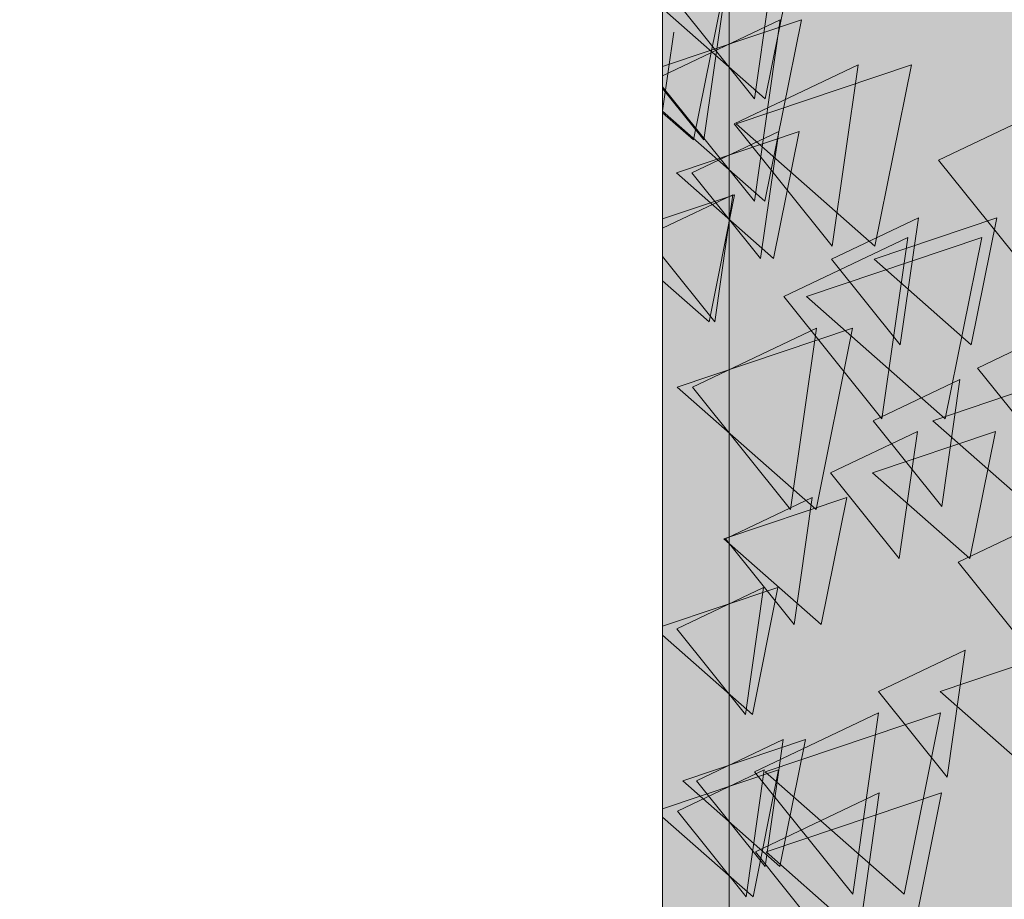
# Model space of a CAD drawing. Header units: millimetres. Extents: x -54722 to 267911, y -1116 to 19261.
# Tile 113 of 136: x 262439 to 262519, y 1530 to 1602. Entities that reach past the tile are written whole.
import ezdxf

# ---------------------------------------------------------------- set-up
doc = ezdxf.new("R2010")
doc.units = ezdxf.units.MM
for name, color, linetype, lineweight in [('A-WALL', 113, 'Continuous', 9), ('A-WALL-PATT', 111, 'Continuous', 9), ('L-PLNT', 71, 'Continuous', 9)]:
    doc.layers.add(name, color=color, linetype=linetype, lineweight=lineweight)

# ---------------------------------------------------------------- blocks, each defined once
blk = doc.blocks.new('SBA_PLNT-DTL-GenericTree_02 - ANG-045-V70-Façade Sud')
at = {"layer": 'L-PLNT'}
for p, q in [((5932.11, 1609.992), (5930.005, 1595.224)), ((5927.977, 1606.657), (5925.873, 1591.888)), ((5930.005, 1595.224), (5922.013, 1605.186)), ((5922.513, 1597.109), (5932.089, 1601.668)), ((5932.089, 1601.668), (5929.984, 1586.899)), ((5923.427, 1600.667), (5922.513, 1594.251)), ((5928.337, 1593.2), (5938.433, 1598.006)), ((5938.433, 1598.006), (5936.329, 1583.237)), ((5929.984, 1586.899), (5922.513, 1596.212)), ((5925.873, 1591.888), (5922.513, 1596.076)), ((5944.981, 1590.241), (5955.077, 1595.048)), ((5936.329, 1583.237), (5928.337, 1593.2)), ((5924.898, 1589.218), (5931.966, 1592.583)), ((5931.966, 1592.583), (5930.492, 1582.245)), ((5952.972, 1580.279), (5944.981, 1590.241)), ((5930.492, 1582.245), (5924.898, 1589.218)), ((5922.513, 1584.695), (5928.242, 1587.423)), ((5928.242, 1587.423), (5926.769, 1577.085)), ((5936.275, 1582.187), (5943.343, 1585.552)), ((5943.343, 1585.552), (5941.87, 1575.214)), ((5932.387, 1579.139), (5942.483, 1583.946)), ((5942.483, 1583.946), (5940.379, 1569.177)), ((5926.769, 1577.085), (5922.513, 1582.39)), ((5941.87, 1575.214), (5936.275, 1582.187)), ((5940.379, 1569.177), (5932.387, 1579.139)), ((5924.942, 1571.766), (5935.039, 1576.573)), ((5935.039, 1576.573), (5932.934, 1561.804)), ((5948.153, 1573.315), (5955.22, 1576.68)), ((5953.747, 1566.341), (5948.153, 1573.315)), ((5939.658, 1569.031), (5946.726, 1572.395)), ((5946.726, 1572.395), (5945.252, 1562.057)), ((5932.934, 1561.804), (5924.942, 1571.766)), ((5945.252, 1562.057), (5939.658, 1569.031)), ((5936.193, 1564.791), (5943.261, 1568.156)), ((5943.261, 1568.156), (5941.788, 1557.817)), ((5941.788, 1557.817), (5936.193, 1564.791)), ((5927.632, 1559.399), (5934.699, 1562.764)), ((5934.699, 1562.764), (5933.226, 1552.426)), ((5946.59, 1557.512), (5953.657, 1560.877)), ((5933.226, 1552.426), (5927.632, 1559.399)), ((5952.184, 1550.539), (5946.59, 1557.512)), ((5923.674, 1552.089), (5930.742, 1555.454)), ((5930.742, 1555.454), (5929.269, 1545.116)), ((5929.269, 1545.116), (5923.674, 1552.089)), ((5940.084, 1546.98), (5947.152, 1550.345)), ((5947.152, 1550.345), (5945.678, 1540.007)), ((5945.678, 1540.007), (5940.084, 1546.98)), ((5930.008, 1540.445), (5940.104, 1545.252)), ((5940.104, 1545.252), (5938, 1530.483)), ((5925.26, 1539.702), (5932.328, 1543.066)), ((5932.328, 1543.066), (5930.854, 1532.728)), ((5923.71, 1537.241), (5930.778, 1540.606)), ((5930.778, 1540.606), (5929.304, 1530.268)), ((5938, 1530.483), (5930.008, 1540.445)), ((5930.854, 1532.728), (5925.26, 1539.702)), ((5930.065, 1533.922), (5940.161, 1538.729)), ((5940.161, 1538.729), (5938.057, 1523.96)), ((5929.304, 1530.268), (5923.71, 1537.241)), ((5938.057, 1523.96), (5930.065, 1533.922))]:
    blk.add_line(p, q, dxfattribs=at)
blk = doc.blocks.new('SBA_PLNT-DTL-GenericTree_02 - ANG-135-V71-Façade Sud')
at = {"layer": 'L-PLNT'}
for p, q in [((5932.11, 1609.992), (5930.005, 1595.224)), ((5927.977, 1606.657), (5925.873, 1591.888)), ((5930.005, 1595.224), (5922.013, 1605.186)), ((5922.513, 1597.109), (5932.089, 1601.668)), ((5932.089, 1601.668), (5929.984, 1586.899)), ((5923.427, 1600.667), (5922.513, 1594.251)), ((5928.337, 1593.2), (5938.433, 1598.006)), ((5938.433, 1598.006), (5936.329, 1583.237)), ((5929.984, 1586.899), (5922.513, 1596.212)), ((5925.873, 1591.888), (5922.513, 1596.076)), ((5944.981, 1590.241), (5955.077, 1595.048)), ((5936.329, 1583.237), (5928.337, 1593.2)), ((5924.898, 1589.218), (5931.966, 1592.583)), ((5931.966, 1592.583), (5930.492, 1582.245)), ((5952.972, 1580.279), (5944.981, 1590.241)), ((5930.492, 1582.245), (5924.898, 1589.218)), ((5922.513, 1584.695), (5928.242, 1587.423)), ((5928.242, 1587.423), (5926.769, 1577.085)), ((5936.275, 1582.187), (5943.343, 1585.552)), ((5943.343, 1585.552), (5941.87, 1575.214)), ((5932.387, 1579.139), (5942.483, 1583.946)), ((5942.483, 1583.946), (5940.379, 1569.177)), ((5926.769, 1577.085), (5922.513, 1582.39)), ((5941.87, 1575.214), (5936.275, 1582.187)), ((5940.379, 1569.177), (5932.387, 1579.139)), ((5924.942, 1571.766), (5935.039, 1576.573)), ((5935.039, 1576.573), (5932.934, 1561.804)), ((5948.153, 1573.315), (5955.22, 1576.68)), ((5953.747, 1566.341), (5948.153, 1573.315)), ((5939.658, 1569.031), (5946.726, 1572.395)), ((5946.726, 1572.395), (5945.252, 1562.057)), ((5932.934, 1561.804), (5924.942, 1571.766)), ((5945.252, 1562.057), (5939.658, 1569.031)), ((5936.193, 1564.791), (5943.261, 1568.156)), ((5943.261, 1568.156), (5941.788, 1557.817)), ((5941.788, 1557.817), (5936.193, 1564.791)), ((5927.632, 1559.399), (5934.699, 1562.764)), ((5934.699, 1562.764), (5933.226, 1552.426)), ((5946.59, 1557.512), (5953.657, 1560.877)), ((5933.226, 1552.426), (5927.632, 1559.399)), ((5952.184, 1550.539), (5946.59, 1557.512)), ((5923.674, 1552.089), (5930.742, 1555.454)), ((5930.742, 1555.454), (5929.269, 1545.116)), ((5929.269, 1545.116), (5923.674, 1552.089)), ((5940.084, 1546.98), (5947.152, 1550.345)), ((5947.152, 1550.345), (5945.679, 1540.007)), ((5945.679, 1540.007), (5940.084, 1546.98)), ((5930.008, 1540.445), (5940.104, 1545.252)), ((5940.104, 1545.252), (5938, 1530.483)), ((5925.26, 1539.702), (5932.328, 1543.066)), ((5932.328, 1543.066), (5930.854, 1532.728)), ((5923.71, 1537.241), (5930.778, 1540.606)), ((5930.778, 1540.606), (5929.304, 1530.268)), ((5938, 1530.483), (5930.008, 1540.445)), ((5930.854, 1532.728), (5925.26, 1539.702)), ((5930.065, 1533.922), (5940.161, 1538.729)), ((5940.161, 1538.729), (5938.057, 1523.96)), ((5929.304, 1530.268), (5923.71, 1537.241)), ((5938.057, 1523.96), (5930.065, 1533.922))]:
    blk.add_line(p, q, dxfattribs=at)
blk = doc.blocks.new('SBA_PLNT-DTL-GenericTree_02 - ANG-090-V72-Façade Sud')
at = {"layer": 'L-PLNT'}
for p, q in [((5927.925, 1615.066), (5927.925, 1600.297)), ((5927.924, 1614.335), (5927.924, 1599.566)), ((5927.924, 1599.67), (5927.924, 1614.152)), ((5927.925, 1614.211), (5927.925, 1599.442)), ((5927.924, 1612.034), (5927.924, 1597.265)), ((5927.923, 1610.474), (5927.923, 1595.705)), ((5927.924, 1610.508), (5927.924, 1599.67)), ((5927.924, 1610.475), (5927.924, 1600.136)), ((5927.924, 1609.992), (5927.924, 1595.224)), ((5927.925, 1600.297), (5927.925, 1610.259)), ((5927.923, 1609.61), (5927.923, 1599.272)), ((5927.924, 1599.566), (5927.924, 1609.528)), ((5927.925, 1599.442), (5927.925, 1609.404)), ((5927.923, 1608.804), (5927.923, 1594.035)), ((5927.923, 1608.617), (5927.923, 1598.279)), ((5927.923, 1608.487), (5927.923, 1593.718)), ((5927.923, 1608.415), (5927.923, 1598.076)), ((5927.924, 1608.555), (5927.924, 1598.217)), ((5927.923, 1607.564), (5927.923, 1597.226)), ((5927.924, 1607.371), (5927.924, 1592.602)), ((5927.924, 1597.265), (5927.924, 1607.228)), ((5927.924, 1600.136), (5927.924, 1607.11)), ((5927.924, 1606.657), (5927.924, 1591.888)), ((5927.925, 1606.609), (5927.925, 1591.84)), ((5927.923, 1599.272), (5927.923, 1606.245)), ((5927.923, 1595.705), (5927.923, 1605.667)), ((5927.924, 1606.233), (5927.924, 1595.895)), ((5927.923, 1598.279), (5927.923, 1605.252)), ((5927.923, 1598.076), (5927.923, 1605.05)), ((5927.924, 1598.217), (5927.924, 1605.191)), ((5927.924, 1595.224), (5927.924, 1605.186)), ((5927.923, 1597.226), (5927.923, 1604.199)), ((5927.922, 1598.979), (5927.922, 1603.786)), ((5927.922, 1603.786), (5927.922, 1589.017)), ((5927.923, 1593.718), (5927.923, 1603.68)), ((5927.923, 1594.035), (5927.924, 1603.997)), ((5927.925, 1598.863), (5927.925, 1603.67)), ((5927.925, 1603.67), (5927.925, 1588.901)), ((5927.924, 1595.895), (5927.924, 1602.868)), ((5927.924, 1592.602), (5927.924, 1602.564)), ((5927.924, 1597.576), (5927.924, 1602.383)), ((5927.924, 1602.383), (5927.924, 1587.614)), ((5927.924, 1591.888), (5927.924, 1601.85)), ((5927.924, 1596.861), (5927.924, 1601.668)), ((5927.924, 1601.668), (5927.924, 1586.899)), ((5927.925, 1598.868), (5927.925, 1602.233)), ((5927.925, 1602.233), (5927.925, 1591.895)), ((5927.925, 1591.84), (5927.925, 1601.802)), ((5927.923, 1596.777), (5927.923, 1601.583)), ((5927.923, 1601.583), (5927.923, 1586.815)), ((5927.923, 1596.083), (5927.923, 1600.89)), ((5927.923, 1600.89), (5927.923, 1586.121)), ((5927.923, 1597.379), (5927.923, 1600.744)), ((5927.923, 1600.744), (5927.923, 1590.405)), ((5927.923, 1595.856), (5927.923, 1600.663)), ((5927.923, 1600.663), (5927.923, 1585.894)), ((5927.924, 1597.303), (5927.924, 1600.667)), ((5927.924, 1600.667), (5927.924, 1590.329)), ((5927.924, 1595.805), (5927.924, 1600.611)), ((5927.924, 1600.611), (5927.924, 1585.842)), ((5927.924, 1595.263), (5927.924, 1600.07)), ((5927.924, 1600.07), (5927.924, 1585.301)), ((5927.925, 1595.528), (5927.925, 1600.334)), ((5927.925, 1600.334), (5927.925, 1585.565)), ((5927.923, 1584.838), (5927.923, 1599.32)), ((5927.923, 1599.32), (5927.923, 1595.675)), ((5927.923, 1594.447), (5927.923, 1599.254)), ((5927.923, 1599.254), (5927.923, 1584.485)), ((5927.924, 1594.861), (5927.924, 1599.668)), ((5927.924, 1599.668), (5927.924, 1584.899)), ((5927.924, 1594.842), (5927.924, 1599.649)), ((5927.924, 1599.649), (5927.924, 1584.88)), ((5927.924, 1594.554), (5927.924, 1599.361)), ((5927.924, 1599.361), (5927.924, 1584.592)), ((5927.925, 1594.586), (5927.925, 1599.393)), ((5927.925, 1599.393), (5927.925, 1584.624)), ((5927.922, 1589.017), (5927.922, 1598.979)), ((5927.924, 1584.667), (5927.924, 1599.149)), ((5927.924, 1599.149), (5927.924, 1595.505)), ((5927.924, 1595.7), (5927.924, 1599.065)), ((5927.924, 1599.065), (5927.924, 1588.727)), ((5927.925, 1594.24), (5927.924, 1599.047)), ((5927.924, 1599.047), (5927.924, 1584.278)), ((5927.925, 1591.895), (5927.925, 1598.868)), ((5927.925, 1588.901), (5927.925, 1598.863)), ((5927.924, 1593.2), (5927.924, 1598.006)), ((5927.924, 1598.006), (5927.924, 1583.237)), ((5927.924, 1594.431), (5927.924, 1597.796)), ((5927.924, 1597.796), (5927.924, 1587.458)), ((5927.923, 1590.405), (5927.923, 1597.379)), ((5927.923, 1592.556), (5927.923, 1597.362)), ((5927.923, 1597.362), (5927.923, 1582.593)), ((5927.923, 1592.376), (5927.923, 1597.183)), ((5927.923, 1597.183), (5927.923, 1582.414)), ((5927.924, 1587.614), (5927.924, 1597.576)), ((5927.924, 1590.329), (5927.924, 1597.303)), ((5927.924, 1586.899), (5927.924, 1596.861)), ((5927.923, 1586.815), (5927.923, 1596.777)), ((5927.923, 1581.989), (5927.923, 1596.471)), ((5927.923, 1596.471), (5927.923, 1592.827)), ((5927.923, 1586.121), (5927.923, 1596.083)), ((5927.924, 1591.435), (5927.924, 1596.241)), ((5927.924, 1596.241), (5927.924, 1581.472)), ((5927.923, 1585.894), (5927.923, 1595.856)), ((5927.923, 1595.675), (5927.923, 1584.838)), ((5927.924, 1585.842), (5927.924, 1595.805)), ((5927.924, 1588.727), (5927.924, 1595.7)), ((5927.924, 1595.505), (5927.924, 1584.667)), ((5927.924, 1585.301), (5927.924, 1595.263)), ((5927.925, 1585.565), (5927.925, 1595.528)), ((5927.925, 1590.538), (5927.925, 1595.345)), ((5927.925, 1595.345), (5927.925, 1580.576)), ((5927.922, 1590.018), (5927.922, 1594.824)), ((5927.922, 1594.824), (5927.922, 1580.056)), ((5927.923, 1584.485), (5927.923, 1594.447)), ((5927.924, 1590.241), (5927.924, 1595.048)), ((5927.924, 1595.048), (5927.924, 1580.279)), ((5927.924, 1590.099), (5927.924, 1594.906)), ((5927.924, 1594.906), (5927.924, 1580.137)), ((5927.924, 1584.899), (5927.924, 1594.861)), ((5927.924, 1584.88), (5927.924, 1594.842)), ((5927.924, 1584.592), (5927.924, 1594.554)), ((5927.924, 1587.458), (5927.924, 1594.431)), ((5927.925, 1584.624), (5927.925, 1594.586)), ((5927.923, 1590.245), (5927.923, 1593.61)), ((5927.923, 1593.61), (5927.923, 1583.271)), ((5927.924, 1584.278), (5927.925, 1594.24)), ((5927.923, 1588.367), (5927.922, 1593.174)), ((5927.922, 1593.174), (5927.922, 1578.405)), ((5927.923, 1588.505), (5927.923, 1593.312)), ((5927.923, 1593.312), (5927.923, 1578.543)), ((5927.923, 1592.827), (5927.923, 1581.989)), ((5927.924, 1583.237), (5927.924, 1593.2)), ((5927.924, 1578.609), (5927.924, 1593.091)), ((5927.924, 1593.091), (5927.924, 1589.447)), ((5927.925, 1588.539), (5927.925, 1593.345)), ((5927.925, 1593.345), (5927.925, 1578.576)), ((5927.923, 1582.593), (5927.923, 1592.556)), ((5927.923, 1582.414), (5927.923, 1592.376)), ((5927.923, 1587.36), (5927.923, 1592.167)), ((5927.923, 1592.167), (5927.923, 1577.398)), ((5927.924, 1589.218), (5927.924, 1592.583)), ((5927.924, 1592.583), (5927.924, 1582.245)), ((5927.924, 1588.109), (5927.923, 1591.473)), ((5927.923, 1591.473), (5927.923, 1581.135)), ((5927.924, 1586.62), (5927.923, 1591.427)), ((5927.923, 1591.427), (5927.923, 1576.658)), ((5927.924, 1587.089), (5927.924, 1591.896)), ((5927.924, 1591.896), (5927.924, 1577.127)), ((5927.924, 1581.472), (5927.924, 1591.435)), ((5927.925, 1586.877), (5927.925, 1591.684)), ((5927.925, 1591.684), (5927.925, 1576.915)), ((5927.923, 1586.189), (5927.923, 1590.996)), ((5927.923, 1590.996), (5927.923, 1576.227)), ((5927.924, 1587.771), (5927.924, 1591.136)), ((5927.924, 1591.136), (5927.924, 1580.797)), ((5927.924, 1587.35), (5927.924, 1590.715)), ((5927.924, 1590.715), (5927.924, 1580.377)), ((5927.925, 1580.576), (5927.925, 1590.538)), ((5927.922, 1580.056), (5927.922, 1590.018)), ((5927.923, 1585.208), (5927.922, 1590.015)), ((5927.922, 1590.015), (5927.922, 1575.246)), ((5927.923, 1583.271), (5927.923, 1590.245)), ((5927.923, 1585.197), (5927.923, 1590.004)), ((5927.923, 1590.004), (5927.923, 1575.235)), ((5927.923, 1575.265), (5927.923, 1589.748)), ((5927.923, 1589.748), (5927.923, 1586.103)), ((5927.924, 1580.279), (5927.924, 1590.241)), ((5927.924, 1580.137), (5927.924, 1590.099)), ((5927.924, 1585.117), (5927.924, 1589.924)), ((5927.924, 1589.924), (5927.924, 1575.155)), ((5927.923, 1586.038), (5927.923, 1589.402)), ((5927.923, 1589.402), (5927.923, 1579.064)), ((5927.924, 1584.327), (5927.923, 1589.134)), ((5927.923, 1589.134), (5927.923, 1574.365)), ((5927.924, 1589.447), (5927.924, 1578.609)), ((5927.924, 1582.245), (5927.924, 1589.218)), ((5927.924, 1588.873), (5927.924, 1578.535)), ((5927.924, 1588.873), (5927.924, 1578.535)), ((5927.922, 1578.405), (5927.923, 1588.367)), ((5927.923, 1578.543), (5927.923, 1588.505)), ((5927.923, 1583.516), (5927.923, 1588.323)), ((5927.923, 1588.323), (5927.923, 1573.554)), ((5927.923, 1584.625), (5927.923, 1587.989)), ((5927.923, 1587.989), (5927.923, 1577.651)), ((5927.923, 1581.135), (5927.924, 1588.109)), ((5927.925, 1583.777), (5927.925, 1588.584)), ((5927.925, 1588.584), (5927.925, 1573.815)), ((5927.925, 1578.576), (5927.925, 1588.539)), ((5927.923, 1577.398), (5927.923, 1587.36)), ((5927.924, 1580.797), (5927.924, 1587.771)), ((5927.924, 1584.189), (5927.924, 1587.554)), ((5927.924, 1587.554), (5927.924, 1577.216)), ((5927.924, 1584.058), (5927.924, 1587.423)), ((5927.924, 1587.423), (5927.924, 1577.085)), ((5927.924, 1580.377), (5927.924, 1587.35)), ((5927.923, 1576.658), (5927.924, 1586.62)), ((5927.923, 1571.904), (5927.923, 1586.386)), ((5927.923, 1586.386), (5927.923, 1582.742)), ((5927.924, 1577.127), (5927.924, 1587.089)), ((5927.924, 1582.167), (5927.924, 1586.973)), ((5927.924, 1586.973), (5927.924, 1572.205)), ((5927.925, 1576.915), (5927.925, 1586.877)), ((5927.923, 1582.892), (5927.923, 1586.257)), ((5927.923, 1586.257), (5927.923, 1575.918)), ((5927.923, 1576.227), (5927.923, 1586.189)), ((5927.923, 1586.103), (5927.923, 1575.265)), ((5927.923, 1581.285), (5927.923, 1586.091)), ((5927.923, 1586.091), (5927.923, 1571.323)), ((5927.923, 1579.064), (5927.923, 1586.038)), ((5927.925, 1582.896), (5927.925, 1586.26)), ((5927.925, 1586.26), (5927.925, 1575.922)), ((5927.922, 1575.246), (5927.923, 1585.208)), ((5927.924, 1580.736), (5927.923, 1585.543)), ((5927.923, 1585.543), (5927.923, 1570.774)), ((5927.923, 1575.235), (5927.923, 1585.197)), ((5927.924, 1582.187), (5927.924, 1585.552)), ((5927.924, 1585.552), (5927.924, 1575.214)), ((5927.924, 1578.535), (5927.924, 1585.509)), ((5927.924, 1578.535), (5927.924, 1585.509)), ((5927.924, 1575.155), (5927.924, 1585.117)), ((5927.923, 1570.186), (5927.923, 1584.668)), ((5927.923, 1584.668), (5927.923, 1581.024)), ((5927.923, 1577.651), (5927.923, 1584.625)), ((5927.923, 1574.365), (5927.924, 1584.327)), ((5927.924, 1577.216), (5927.924, 1584.189)), ((5927.924, 1580.768), (5927.924, 1584.133)), ((5927.924, 1584.133), (5927.924, 1573.795)), ((5927.924, 1580.71), (5927.924, 1584.075)), ((5927.924, 1584.075), (5927.924, 1573.736)), ((5927.924, 1577.085), (5927.924, 1584.058)), ((5927.924, 1579.246), (5927.924, 1584.053)), ((5927.924, 1584.053), (5927.924, 1569.284)), ((5927.923, 1573.554), (5927.923, 1583.516)), ((5927.923, 1578.619), (5927.923, 1583.426)), ((5927.923, 1583.426), (5927.923, 1568.657)), ((5927.924, 1579.139), (5927.924, 1583.946)), ((5927.924, 1583.946), (5927.924, 1569.177)), ((5927.924, 1580.364), (5927.924, 1583.729)), ((5927.924, 1583.729), (5927.924, 1573.39)), ((5927.925, 1573.815), (5927.925, 1583.777)), ((5927.923, 1575.918), (5927.923, 1582.892)), ((5927.923, 1582.742), (5927.923, 1571.904)), ((5927.924, 1579.47), (5927.924, 1582.835)), ((5927.924, 1582.835), (5927.924, 1572.497)), ((5927.924, 1577.717), (5927.924, 1582.524)), ((5927.924, 1582.524), (5927.924, 1567.755)), ((5927.925, 1575.922), (5927.925, 1582.896)), ((5927.924, 1575.214), (5927.924, 1582.187)), ((5927.924, 1572.205), (5927.924, 1582.167)), ((5927.924, 1567.602), (5927.924, 1582.084)), ((5927.924, 1582.084), (5927.924, 1578.44)), ((5927.924, 1577.202), (5927.924, 1582.009)), ((5927.924, 1582.009), (5927.924, 1567.24)), ((5927.923, 1571.323), (5927.923, 1581.285)), ((5927.923, 1576.318), (5927.923, 1581.125)), ((5927.923, 1581.125), (5927.923, 1566.356)), ((5927.923, 1581.024), (5927.923, 1570.186)), ((5927.924, 1573.795), (5927.924, 1580.768)), ((5927.925, 1576.479), (5927.925, 1581.286)), ((5927.925, 1581.286), (5927.925, 1566.517)), ((5927.923, 1570.774), (5927.924, 1580.736)), ((5927.924, 1573.736), (5927.924, 1580.71)), ((5927.924, 1573.39), (5927.924, 1580.364)), ((5927.924, 1576.823), (5927.924, 1580.188)), ((5927.924, 1580.188), (5927.924, 1569.85)), ((5927.924, 1576.654), (5927.924, 1580.019)), ((5927.924, 1580.019), (5927.924, 1569.681)), ((5927.925, 1575.844), (5927.925, 1580.651)), ((5927.925, 1580.651), (5927.925, 1565.882)), ((5927.925, 1577.18), (5927.924, 1580.545)), ((5927.924, 1580.545), (5927.925, 1570.207)), ((5927.924, 1576.571), (5927.924, 1579.935)), ((5927.924, 1579.935), (5927.924, 1569.597)), ((5927.924, 1576.557), (5927.924, 1579.922)), ((5927.924, 1579.922), (5927.924, 1569.583)), ((5927.924, 1572.497), (5927.924, 1579.47)), ((5927.924, 1569.284), (5927.924, 1579.246)), ((5927.924, 1569.177), (5927.924, 1579.139)), ((5927.925, 1576.512), (5927.925, 1579.877)), ((5927.925, 1579.877), (5927.925, 1569.539)), ((5927.923, 1568.657), (5927.923, 1578.619)), ((5927.924, 1574.223), (5927.924, 1579.03)), ((5927.924, 1579.03), (5927.924, 1564.261)), ((5927.924, 1578.44), (5927.924, 1567.602)), ((5927.923, 1573.087), (5927.923, 1577.894)), ((5927.923, 1577.894), (5927.923, 1563.125)), ((5927.924, 1574.406), (5927.924, 1577.771)), ((5927.924, 1577.771), (5927.924, 1567.432)), ((5927.924, 1572.924), (5927.924, 1577.73)), ((5927.924, 1577.73), (5927.924, 1562.962)), ((5927.924, 1567.755), (5927.924, 1577.717)), ((5927.925, 1572.817), (5927.925, 1577.624)), ((5927.925, 1577.624), (5927.925, 1562.855)), ((5927.924, 1574.041), (5927.924, 1577.406)), ((5927.924, 1577.406), (5927.924, 1567.068)), ((5927.924, 1567.24), (5927.924, 1577.202)), ((5927.924, 1569.85), (5927.924, 1576.823)), ((5927.925, 1570.207), (5927.925, 1577.18)), ((5927.923, 1566.356), (5927.923, 1576.318)), ((5927.924, 1573.315), (5927.924, 1576.68)), ((5927.924, 1576.68), (5927.924, 1566.341)), ((5927.924, 1569.681), (5927.924, 1576.654)), ((5927.924, 1571.766), (5927.924, 1576.573)), ((5927.924, 1576.573), (5927.924, 1561.804)), ((5927.924, 1569.597), (5927.924, 1576.571)), ((5927.924, 1569.583), (5927.924, 1576.557)), ((5927.925, 1571.395), (5927.924, 1576.202)), ((5927.924, 1576.202), (5927.924, 1561.433)), ((5927.925, 1569.539), (5927.925, 1576.512)), ((5927.925, 1566.517), (5927.925, 1576.479)), ((5927.923, 1570.514), (5927.923, 1575.321)), ((5927.923, 1575.321), (5927.923, 1560.552)), ((5927.924, 1572.337), (5927.924, 1575.701)), ((5927.924, 1575.701), (5927.924, 1565.363)), ((5927.925, 1565.882), (5927.925, 1575.844)), ((5927.924, 1571.45), (5927.924, 1574.814)), ((5927.924, 1574.814), (5927.924, 1564.476)), ((5927.924, 1560.283), (5927.924, 1574.765)), ((5927.924, 1574.765), (5927.924, 1571.121)), ((5927.924, 1569.845), (5927.924, 1574.652)), ((5927.924, 1574.652), (5927.924, 1559.883)), ((5927.924, 1567.432), (5927.924, 1574.406)), ((5927.924, 1564.261), (5927.924, 1574.223)), ((5927.924, 1567.068), (5927.924, 1574.041)), ((5927.924, 1570.611), (5927.924, 1573.976)), ((5927.924, 1573.976), (5927.924, 1563.638)), ((5927.924, 1570.446), (5927.924, 1573.811)), ((5927.924, 1573.811), (5927.924, 1563.473)), ((5927.925, 1570.501), (5927.925, 1573.866)), ((5927.925, 1573.866), (5927.925, 1563.527)), ((5927.923, 1563.125), (5927.923, 1573.087)), ((5927.924, 1566.341), (5927.924, 1573.315)), ((5927.924, 1568.216), (5927.924, 1573.023)), ((5927.924, 1573.023), (5927.924, 1558.254)), ((5927.924, 1562.962), (5927.924, 1572.924)), ((5927.925, 1562.855), (5927.925, 1572.817)), ((5927.924, 1569.344), (5927.924, 1572.709)), ((5927.924, 1572.709), (5927.924, 1562.37)), ((5927.924, 1569.031), (5927.924, 1572.395)), ((5927.924, 1572.395), (5927.924, 1562.057)), ((5927.924, 1567.547), (5927.924, 1572.354)), ((5927.924, 1572.354), (5927.924, 1557.585)), ((5927.924, 1565.363), (5927.924, 1572.337)), ((5927.925, 1567.9), (5927.925, 1572.707)), ((5927.925, 1572.707), (5927.925, 1557.938)), ((5927.923, 1566.567), (5927.923, 1571.374)), ((5927.923, 1571.374), (5927.923, 1556.605)), ((5927.924, 1561.804), (5927.924, 1571.766)), ((5927.924, 1564.476), (5927.924, 1571.45)), ((5927.924, 1561.433), (5927.925, 1571.395)), ((5927.924, 1571.121), (5927.924, 1560.283)), ((5927.925, 1568.084), (5927.925, 1571.448)), ((5927.925, 1571.448), (5927.925, 1561.11)), ((5927.923, 1560.552), (5927.923, 1570.514)), ((5927.923, 1555.978), (5927.923, 1570.46)), ((5927.923, 1570.46), (5927.923, 1566.816)), ((5927.924, 1567.693), (5927.924, 1571.058)), ((5927.924, 1571.058), (5927.924, 1560.719)), ((5927.924, 1556.442), (5927.924, 1570.925)), ((5927.924, 1570.925), (5927.924, 1567.28)), ((5927.924, 1563.638), (5927.924, 1570.611)), ((5927.924, 1563.473), (5927.924, 1570.446)), ((5927.924, 1566.965), (5927.924, 1570.329)), ((5927.924, 1570.329), (5927.924, 1559.991)), ((5927.925, 1563.527), (5927.925, 1570.501)), ((5927.924, 1565.046), (5927.924, 1569.852)), ((5927.924, 1569.852), (5927.924, 1555.083)), ((5927.924, 1559.883), (5927.924, 1569.845)), ((5927.924, 1566.393), (5927.924, 1569.758)), ((5927.924, 1569.758), (5927.924, 1559.42)), ((5927.923, 1564.354), (5927.923, 1569.161)), ((5927.923, 1569.161), (5927.923, 1554.392)), ((5927.924, 1564.699), (5927.924, 1569.506)), ((5927.924, 1569.506), (5927.924, 1554.737)), ((5927.924, 1562.37), (5927.924, 1569.344)), ((5927.924, 1562.057), (5927.924, 1569.031)), ((5927.925, 1566.014), (5927.925, 1569.379)), ((5927.925, 1569.379), (5927.925, 1559.041)), ((5927.924, 1563.522), (5927.924, 1568.329)), ((5927.924, 1568.329), (5927.924, 1553.56)), ((5927.924, 1558.254), (5927.924, 1568.216)), ((5927.924, 1564.791), (5927.924, 1568.156)), ((5927.924, 1568.156), (5927.924, 1557.817)), ((5927.924, 1553.463), (5927.924, 1567.946)), ((5927.924, 1567.946), (5927.924, 1564.301)), ((5927.925, 1561.11), (5927.925, 1568.084)), ((5927.924, 1560.719), (5927.924, 1567.693)), ((5927.924, 1557.585), (5927.924, 1567.547)), ((5927.924, 1567.28), (5927.924, 1556.442)), ((5927.925, 1557.938), (5927.925, 1567.9)), ((5927.925, 1564.124), (5927.925, 1567.488)), ((5927.925, 1567.488), (5927.925, 1557.15)), ((5927.923, 1566.816), (5927.923, 1555.978)), ((5927.923, 1556.605), (5927.923, 1566.567)), ((5927.924, 1559.991), (5927.924, 1566.965)), ((5927.924, 1563.522), (5927.924, 1566.887)), ((5927.924, 1566.887), (5927.924, 1556.548)), ((5927.924, 1559.42), (5927.924, 1566.393)), ((5927.925, 1561.894), (5927.925, 1566.701)), ((5927.925, 1566.701), (5927.925, 1551.932)), ((5927.925, 1561.225), (5927.925, 1566.031)), ((5927.925, 1566.031), (5927.925, 1551.262)), ((5927.925, 1559.041), (5927.925, 1566.014)), ((5927.923, 1560.525), (5927.923, 1565.332)), ((5927.923, 1565.332), (5927.923, 1550.563)), ((5927.924, 1551.011), (5927.924, 1565.493)), ((5927.924, 1565.493), (5927.924, 1561.849)), ((5927.924, 1560.341), (5927.924, 1565.148)), ((5927.924, 1565.148), (5927.924, 1550.379)), ((5927.924, 1555.083), (5927.924, 1565.046)), ((5927.924, 1557.817), (5927.924, 1564.791)), ((5927.923, 1554.392), (5927.923, 1564.354)), ((5927.923, 1559.331), (5927.923, 1564.138)), ((5927.923, 1564.138), (5927.923, 1549.369)), ((5927.924, 1554.737), (5927.924, 1564.699)), ((5927.924, 1559.794), (5927.924, 1564.601)), ((5927.924, 1564.601), (5927.924, 1549.832)), ((5927.924, 1564.301), (5927.924, 1553.463)), ((5927.925, 1560.898), (5927.925, 1564.263)), ((5927.925, 1564.263), (5927.925, 1553.925)), ((5927.925, 1557.15), (5927.925, 1564.124)), ((5927.925, 1560.642), (5927.925, 1564.007)), ((5927.925, 1564.007), (5927.925, 1553.669)), ((5927.923, 1558.873), (5927.923, 1563.679)), ((5927.923, 1563.679), (5927.923, 1548.91)), ((5927.924, 1558.92), (5927.924, 1563.727)), ((5927.924, 1563.727), (5927.924, 1548.958)), ((5927.924, 1556.548), (5927.924, 1563.522)), ((5927.924, 1553.56), (5927.924, 1563.522)), ((5927.925, 1558.723), (5927.925, 1563.53)), ((5927.925, 1563.53), (5927.925, 1548.761)), ((5927.925, 1558.377), (5927.925, 1563.184)), ((5927.925, 1563.184), (5927.925, 1548.415)), ((5927.923, 1559.176), (5927.922, 1562.541)), ((5927.922, 1562.541), (5927.922, 1552.203)), ((5927.923, 1558.11), (5927.923, 1562.917)), ((5927.923, 1562.917), (5927.923, 1548.148)), ((5927.923, 1559.335), (5927.923, 1562.7)), ((5927.923, 1562.7), (5927.923, 1552.362)), ((5927.923, 1557.596), (5927.923, 1562.402)), ((5927.923, 1562.402), (5927.923, 1547.634)), ((5927.924, 1557.515), (5927.923, 1562.322)), ((5927.923, 1562.322), (5927.924, 1547.553)), ((5927.924, 1559.666), (5927.924, 1563.031)), ((5927.924, 1563.031), (5927.924, 1552.692)), ((5927.924, 1559.399), (5927.924, 1562.764)), ((5927.924, 1562.764), (5927.924, 1552.426)), ((5927.923, 1547.7), (5927.923, 1562.182)), ((5927.923, 1562.182), (5927.923, 1558.538)), ((5927.924, 1561.849), (5927.924, 1551.011)), ((5927.924, 1558.433), (5927.924, 1561.798)), ((5927.924, 1561.798), (5927.924, 1551.46)), ((5927.925, 1551.932), (5927.925, 1561.894)), ((5927.923, 1557.879), (5927.923, 1561.244)), ((5927.923, 1561.244), (5927.923, 1550.905)), ((5927.923, 1557.329), (5927.923, 1560.693)), ((5927.923, 1560.693), (5927.923, 1550.355)), ((5927.924, 1557.512), (5927.924, 1560.877)), ((5927.924, 1560.877), (5927.924, 1550.539)), ((5927.925, 1551.262), (5927.925, 1561.225)), ((5927.925, 1553.925), (5927.925, 1560.898)), ((5927.923, 1550.563), (5927.923, 1560.525)), ((5927.924, 1550.379), (5927.924, 1560.341)), ((5927.924, 1556.719), (5927.924, 1560.084)), ((5927.924, 1560.084), (5927.924, 1549.746)), ((5927.924, 1555.111), (5927.924, 1559.918)), ((5927.924, 1559.918), (5927.924, 1545.149)), ((5927.925, 1553.669), (5927.925, 1560.642)), ((5927.922, 1552.203), (5927.923, 1559.176)), ((5927.923, 1552.362), (5927.923, 1559.335)), ((5927.923, 1549.369), (5927.923, 1559.331)), ((5927.924, 1549.832), (5927.924, 1559.794)), ((5927.924, 1552.692), (5927.924, 1559.666)), ((5927.924, 1554.673), (5927.924, 1559.48)), ((5927.924, 1559.48), (5927.924, 1544.711)), ((5927.924, 1552.426), (5927.924, 1559.399)), ((5927.924, 1554.309), (5927.924, 1559.116)), ((5927.924, 1559.116), (5927.924, 1544.347)), ((5927.923, 1554.208), (5927.923, 1559.015)), ((5927.923, 1559.015), (5927.923, 1544.246)), ((5927.923, 1548.91), (5927.923, 1558.873)), ((5927.923, 1553.884), (5927.923, 1558.691)), ((5927.923, 1558.691), (5927.923, 1543.922)), ((5927.923, 1558.538), (5927.923, 1547.7)), ((5927.924, 1544.562), (5927.924, 1559.044)), ((5927.924, 1559.044), (5927.924, 1555.4)), ((5927.924, 1548.958), (5927.924, 1558.92)), ((5927.924, 1551.46), (5927.924, 1558.433)), ((5927.925, 1548.761), (5927.925, 1558.723)), ((5927.925, 1548.415), (5927.925, 1558.377)), ((5927.923, 1553.418), (5927.923, 1558.225)), ((5927.923, 1558.225), (5927.923, 1543.456)), ((5927.923, 1548.148), (5927.923, 1558.11)), ((5927.923, 1550.905), (5927.923, 1557.879)), ((5927.923, 1547.634), (5927.923, 1557.596)), ((5927.924, 1547.553), (5927.924, 1557.515)), ((5927.924, 1550.539), (5927.924, 1557.512)), ((5927.923, 1552.606), (5927.923, 1557.413)), ((5927.923, 1557.413), (5927.923, 1542.644)), ((5927.923, 1550.355), (5927.923, 1557.329)), ((5927.923, 1552.113), (5927.923, 1556.919)), ((5927.923, 1556.919), (5927.923, 1542.151)), ((5927.924, 1553.563), (5927.924, 1556.928)), ((5927.924, 1556.928), (5927.924, 1546.59)), ((5927.924, 1549.746), (5927.924, 1556.719)), ((5927.925, 1553.343), (5927.924, 1556.708)), ((5927.924, 1556.708), (5927.925, 1546.37)), ((5927.923, 1553.28), (5927.923, 1556.645)), ((5927.923, 1556.645), (5927.923, 1546.306)), ((5927.924, 1553.149), (5927.923, 1556.513)), ((5927.923, 1556.513), (5927.923, 1546.175)), ((5927.923, 1550.894), (5927.923, 1555.701)), ((5927.923, 1555.701), (5927.923, 1540.932)), ((5927.923, 1540.975), (5927.923, 1555.457)), ((5927.923, 1555.457), (5927.923, 1551.813)), ((5927.923, 1550.548), (5927.923, 1555.355)), ((5927.923, 1555.355), (5927.923, 1540.586)), ((5927.924, 1552.111), (5927.924, 1555.476)), ((5927.924, 1555.476), (5927.924, 1545.137)), ((5927.924, 1552.089), (5927.924, 1555.454)), ((5927.924, 1555.454), (5927.924, 1545.116)), ((5927.924, 1555.4), (5927.924, 1544.562)), ((5927.925, 1551.981), (5927.924, 1555.346)), ((5927.924, 1555.346), (5927.924, 1545.008)), ((5927.924, 1545.149), (5927.924, 1555.111)), ((5927.924, 1544.711), (5927.924, 1554.673)), ((5927.924, 1544.347), (5927.924, 1554.309)), ((5927.925, 1551.19), (5927.925, 1554.555)), ((5927.925, 1554.555), (5927.925, 1544.216)), ((5927.925, 1549.611), (5927.925, 1554.418)), ((5927.925, 1554.418), (5927.925, 1539.649)), ((5927.923, 1544.246), (5927.923, 1554.208)), ((5927.923, 1543.922), (5927.923, 1553.884)), ((5927.924, 1550.737), (5927.924, 1554.102)), ((5927.924, 1554.102), (5927.924, 1543.764)), ((5927.924, 1546.59), (5927.924, 1553.563)), ((5927.923, 1543.456), (5927.923, 1553.418)), ((5927.923, 1546.306), (5927.923, 1553.28)), ((5927.923, 1549.8), (5927.923, 1553.165)), ((5927.923, 1553.165), (5927.923, 1542.827)), ((5927.923, 1546.175), (5927.924, 1553.149)), ((5927.924, 1549.859), (5927.924, 1553.224)), ((5927.924, 1553.224), (5927.924, 1542.885)), ((5927.925, 1546.37), (5927.925, 1553.343)), ((5927.925, 1548.351), (5927.925, 1553.157)), ((5927.925, 1553.157), (5927.925, 1538.389)), ((5927.923, 1542.644), (5927.923, 1552.606)), ((5927.923, 1542.151), (5927.923, 1552.113)), ((5927.924, 1545.137), (5927.924, 1552.111)), ((5927.924, 1547.303), (5927.924, 1552.11)), ((5927.924, 1552.11), (5927.924, 1537.341)), ((5927.924, 1545.116), (5927.924, 1552.089)), ((5927.924, 1537.575), (5927.924, 1552.057)), ((5927.924, 1552.057), (5927.924, 1548.413)), ((5927.924, 1545.008), (5927.925, 1551.981)), ((5927.923, 1551.813), (5927.923, 1540.975)), ((5927.923, 1536.693), (5927.923, 1551.175)), ((5927.923, 1551.175), (5927.923, 1547.531)), ((5927.924, 1546.956), (5927.924, 1551.763)), ((5927.924, 1551.763), (5927.924, 1536.994)), ((5927.925, 1544.216), (5927.925, 1551.19)), ((5927.923, 1540.932), (5927.923, 1550.894)), ((5927.923, 1540.586), (5927.923, 1550.548)), ((5927.924, 1536.474), (5927.924, 1550.956)), ((5927.924, 1550.956), (5927.924, 1547.312)), ((5927.924, 1543.764), (5927.924, 1550.737)), ((5927.924, 1546.98), (5927.924, 1550.345)), ((5927.924, 1550.345), (5927.924, 1540.007)), ((5927.923, 1542.827), (5927.923, 1549.8)), ((5927.924, 1542.885), (5927.924, 1549.859)), ((5927.924, 1546.271), (5927.924, 1549.635)), ((5927.924, 1549.635), (5927.924, 1539.297)), ((5927.925, 1539.649), (5927.925, 1549.611)), ((5927.924, 1545.647), (5927.924, 1549.012)), ((5927.924, 1549.012), (5927.924, 1538.674)), ((5927.924, 1544.646), (5927.923, 1548.011)), ((5927.923, 1548.011), (5927.923, 1537.673)), ((5927.924, 1548.413), (5927.924, 1537.575)), ((5927.924, 1533.758), (5927.924, 1548.24)), ((5927.924, 1548.24), (5927.924, 1544.596)), ((5927.924, 1543.122), (5927.924, 1547.929)), ((5927.924, 1547.929), (5927.924, 1533.16)), ((5927.925, 1538.389), (5927.925, 1548.351)), ((5927.923, 1547.531), (5927.923, 1536.693)), ((5927.923, 1544.144), (5927.923, 1547.509)), ((5927.923, 1547.509), (5927.923, 1537.17)), ((5927.923, 1544.079), (5927.923, 1547.444)), ((5927.923, 1547.444), (5927.923, 1537.106)), ((5927.925, 1542.624), (5927.924, 1547.431)), ((5927.924, 1547.431), (5927.924, 1532.662)), ((5927.924, 1547.312), (5927.924, 1536.474)), ((5927.924, 1537.341), (5927.924, 1547.303)), ((5927.922, 1543.658), (5927.922, 1547.023)), ((5927.922, 1547.023), (5927.922, 1536.685)), ((5927.923, 1541.892), (5927.923, 1546.698)), ((5927.923, 1546.698), (5927.923, 1531.93)), ((5927.924, 1540.007), (5927.924, 1546.98)), ((5927.924, 1536.994), (5927.924, 1546.956)), ((5927.924, 1543.036), (5927.924, 1546.401)), ((5927.924, 1546.401), (5927.924, 1536.062)), ((5927.924, 1539.297), (5927.924, 1546.271)), ((5927.923, 1542.405), (5927.923, 1545.77)), ((5927.923, 1545.77), (5927.923, 1535.432)), ((5927.923, 1540.923), (5927.923, 1545.73)), ((5927.923, 1545.73), (5927.923, 1530.961)), ((5927.923, 1540.856), (5927.923, 1545.663)), ((5927.923, 1545.663), (5927.923, 1530.894)), ((5927.924, 1541.322), (5927.924, 1546.129)), ((5927.924, 1546.129), (5927.924, 1531.36)), ((5927.924, 1542.676), (5927.924, 1546.041)), ((5927.924, 1546.041), (5927.924, 1535.702)), ((5927.924, 1538.674), (5927.924, 1545.647)), ((5927.925, 1540.981), (5927.925, 1545.787)), ((5927.925, 1545.787), (5927.925, 1531.018)), ((5927.923, 1541.817), (5927.922, 1545.182)), ((5927.922, 1545.182), (5927.922, 1534.843)), ((5927.923, 1541.817), (5927.922, 1545.182)), ((5927.922, 1545.182), (5927.922, 1534.843)), ((5927.924, 1540.445), (5927.924, 1545.252)), ((5927.924, 1545.252), (5927.924, 1530.483)), ((5927.924, 1540.275), (5927.924, 1545.082)), ((5927.924, 1545.082), (5927.924, 1530.313)), ((5927.925, 1540.633), (5927.925, 1545.44)), ((5927.925, 1545.44), (5927.925, 1530.671)), ((5927.923, 1537.673), (5927.924, 1544.646)), ((5927.923, 1537.17), (5927.923, 1544.144)), ((5927.923, 1537.106), (5927.923, 1544.079)), ((5927.924, 1544.596), (5927.924, 1533.758)), ((5927.924, 1541.036), (5927.924, 1544.401)), ((5927.924, 1544.401), (5927.924, 1534.063)), ((5927.922, 1536.685), (5927.922, 1543.658)), ((5927.924, 1533.16), (5927.924, 1543.122)), ((5927.924, 1539.702), (5927.924, 1543.066)), ((5927.924, 1543.066), (5927.924, 1532.728)), ((5927.923, 1535.432), (5927.923, 1542.405)), ((5927.924, 1536.062), (5927.924, 1543.036)), ((5927.924, 1535.702), (5927.924, 1542.676)), ((5927.925, 1539.435), (5927.925, 1542.799)), ((5927.925, 1542.799), (5927.925, 1532.461)), ((5927.924, 1532.662), (5927.925, 1542.624)), ((5927.922, 1534.843), (5927.923, 1541.817)), ((5927.922, 1534.843), (5927.923, 1541.817)), ((5927.923, 1531.93), (5927.923, 1541.892)), ((5927.923, 1538.121), (5927.923, 1541.486)), ((5927.923, 1541.486), (5927.923, 1531.148)), ((5927.924, 1538.839), (5927.924, 1542.204)), ((5927.924, 1542.204), (5927.924, 1531.866)), ((5927.923, 1530.961), (5927.923, 1540.923)), ((5927.923, 1530.894), (5927.923, 1540.856)), ((5927.924, 1531.36), (5927.924, 1541.322)), ((5927.924, 1534.063), (5927.924, 1541.036)), ((5927.924, 1537.663), (5927.924, 1541.028)), ((5927.924, 1541.028), (5927.924, 1530.69)), ((5927.925, 1531.018), (5927.925, 1540.981)), ((5927.924, 1535.803), (5927.924, 1540.61)), ((5927.924, 1540.61), (5927.924, 1525.841)), ((5927.924, 1537.241), (5927.924, 1540.606)), ((5927.924, 1540.606), (5927.924, 1530.268)), ((5927.924, 1530.483), (5927.924, 1540.445)), ((5927.924, 1530.313), (5927.924, 1540.275)), ((5927.924, 1535.442), (5927.924, 1540.248)), ((5927.924, 1540.248), (5927.924, 1525.479)), ((5927.924, 1525.503), (5927.924, 1539.985)), ((5927.924, 1539.985), (5927.924, 1536.341)), ((5927.925, 1530.671), (5927.925, 1540.633)), ((5927.925, 1536.714), (5927.925, 1540.078)), ((5927.925, 1540.078), (5927.925, 1529.74)), ((5927.925, 1534.999), (5927.924, 1539.806)), ((5927.924, 1539.806), (5927.924, 1525.037)), ((5927.924, 1532.728), (5927.924, 1539.702)), ((5927.925, 1536.084), (5927.925, 1539.449)), ((5927.925, 1539.449), (5927.925, 1529.111)), ((5927.925, 1532.461), (5927.925, 1539.435)), ((5927.922, 1533.51), (5927.922, 1538.317)), ((5927.922, 1538.317), (5927.922, 1523.548)), ((5927.924, 1531.866), (5927.924, 1538.839)), ((5927.924, 1533.922), (5927.924, 1538.729)), ((5927.924, 1538.729), (5927.924, 1523.96)), ((5927.924, 1535.211), (5927.924, 1538.576)), ((5927.924, 1538.576), (5927.924, 1528.238)), ((5927.923, 1531.148), (5927.923, 1538.121)), ((5927.923, 1532.788), (5927.923, 1537.594)), ((5927.923, 1537.594), (5927.923, 1522.825)), ((5927.924, 1533.144), (5927.924, 1537.951)), ((5927.924, 1537.951), (5927.924, 1523.182)), ((5927.924, 1530.69), (5927.924, 1537.663)), ((5927.924, 1530.268), (5927.924, 1537.241)), ((5927.924, 1533.664), (5927.924, 1537.028)), ((5927.924, 1537.028), (5927.924, 1526.69)), ((5927.924, 1533.451), (5927.924, 1536.816)), ((5927.924, 1536.816), (5927.924, 1526.477)), ((5927.925, 1529.74), (5927.925, 1536.714)), ((5927.922, 1532.962), (5927.922, 1536.327)), ((5927.922, 1536.327), (5927.922, 1525.989)), ((5927.923, 1532.879), (5927.923, 1536.244)), ((5927.923, 1536.244), (5927.923, 1525.905)), ((5927.923, 1532.82), (5927.923, 1536.185)), ((5927.923, 1536.185), (5927.923, 1525.847)), ((5927.924, 1536.341), (5927.924, 1525.503)), ((5927.924, 1531.448), (5927.924, 1536.255)), ((5927.924, 1536.255), (5927.924, 1521.486)), ((5927.925, 1533.141), (5927.924, 1536.506)), ((5927.924, 1536.506), (5927.925, 1526.167)), ((5927.925, 1529.111), (5927.925, 1536.084)), ((5927.924, 1525.841), (5927.924, 1535.803)), ((5927.924, 1525.479), (5927.924, 1535.442)), ((5927.924, 1528.238), (5927.924, 1535.211)), ((5927.923, 1529.432), (5927.923, 1534.239)), ((5927.923, 1534.239), (5927.923, 1519.47)), ((5927.924, 1531.343), (5927.924, 1534.708)), ((5927.924, 1534.708), (5927.924, 1524.37)), ((5927.924, 1525.037), (5927.925, 1534.999)), ((5927.922, 1523.548), (5927.922, 1533.51)), ((5927.924, 1523.96), (5927.924, 1533.922)), ((5927.924, 1526.69), (5927.924, 1533.664)), ((5927.924, 1526.477), (5927.924, 1533.451)), ((5927.922, 1525.989), (5927.922, 1532.962)), ((5927.923, 1525.905), (5927.923, 1532.879)), ((5927.923, 1525.847), (5927.923, 1532.82)), ((5927.923, 1522.825), (5927.923, 1532.788)), ((5927.923, 1527.953), (5927.923, 1532.76)), ((5927.923, 1532.76), (5927.923, 1517.991)), ((5927.924, 1523.182), (5927.924, 1533.144)), ((5927.925, 1526.167), (5927.925, 1533.141)), ((5927.923, 1528.49), (5927.923, 1531.855)), ((5927.923, 1531.855), (5927.923, 1521.517)), ((5927.924, 1528.893), (5927.924, 1532.258)), ((5927.924, 1532.258), (5927.924, 1521.92)), ((5927.925, 1528.889), (5927.925, 1532.253)), ((5927.925, 1532.253), (5927.925, 1521.915)), ((5927.922, 1527.758), (5927.922, 1531.122)), ((5927.922, 1531.122), (5927.922, 1520.784)), ((5927.923, 1526.606), (5927.923, 1531.413)), ((5927.923, 1531.413), (5927.923, 1516.644)), ((5927.923, 1516.591), (5927.923, 1531.073)), ((5927.923, 1531.073), (5927.923, 1527.429)), ((5927.924, 1521.486), (5927.924, 1531.448)), ((5927.924, 1524.37), (5927.924, 1531.343)), ((5927.923, 1526.969), (5927.923, 1530.334)), ((5927.923, 1530.334), (5927.923, 1519.996)), ((5927.924, 1526.136), (5927.924, 1530.943)), ((5927.924, 1530.943), (5927.924, 1516.174))]:
    blk.add_line(p, q, dxfattribs=at)
blk = doc.blocks.new('SBA_PLNT-DTL-GenericTree_02 - ANG-000-V73-Façade Sud')
at = {"layer": 'L-PLNT'}
for p, q in [((5933.844, 1609.992), (5930.867, 1595.224)), ((5927.999, 1606.657), (5925.023, 1591.888)), ((5930.867, 1595.224), (5919.565, 1605.186)), ((5922.513, 1597.863), (5933.814, 1601.668)), ((5933.814, 1601.668), (5930.838, 1586.899)), ((5928.508, 1593.2), (5942.786, 1598.006)), ((5942.786, 1598.006), (5939.81, 1583.237)), ((5930.838, 1586.899), (5922.513, 1594.236)), ((5925.023, 1591.888), (5922.513, 1594.1)), ((5939.81, 1583.237), (5928.508, 1593.2)), ((5923.645, 1589.218), (5933.64, 1592.583)), ((5933.64, 1592.583), (5931.556, 1582.245)), ((5931.556, 1582.245), (5923.645, 1589.218)), ((5922.513, 1585.45), (5928.374, 1587.423)), ((5928.374, 1587.423), (5926.29, 1577.085)), ((5939.735, 1582.187), (5949.73, 1585.552)), ((5949.73, 1585.552), (5947.646, 1575.214)), ((5934.236, 1579.139), (5948.514, 1583.946)), ((5948.514, 1583.946), (5945.538, 1569.177)), ((5947.646, 1575.214), (5939.735, 1582.187)), ((5926.29, 1577.085), (5922.513, 1580.414)), ((5945.538, 1569.177), (5934.236, 1579.139)), ((5923.707, 1571.766), (5937.986, 1576.573)), ((5937.986, 1576.573), (5935.009, 1561.804)), ((5944.519, 1569.031), (5954.514, 1572.395)), ((5935.009, 1561.804), (5923.707, 1571.766)), ((5952.43, 1562.057), (5944.519, 1569.031)), ((5939.619, 1564.791), (5949.613, 1568.156)), ((5949.613, 1568.156), (5947.53, 1557.817)), ((5947.53, 1557.817), (5939.619, 1564.791)), ((5927.511, 1559.399), (5937.506, 1562.764)), ((5937.506, 1562.764), (5935.422, 1552.426)), ((5935.422, 1552.426), (5927.511, 1559.399)), ((5922.513, 1552.291), (5931.909, 1555.454)), ((5931.909, 1555.454), (5929.825, 1545.116)), ((5929.825, 1545.116), (5922.513, 1551.561)), ((5945.121, 1546.98), (5955.116, 1550.345)), ((5953.033, 1540.007), (5945.121, 1546.98)), ((5930.871, 1540.445), (5945.15, 1545.252)), ((5945.15, 1545.252), (5942.173, 1530.483)), ((5924.157, 1539.702), (5934.152, 1543.066)), ((5934.152, 1543.066), (5932.068, 1532.728)), ((5922.513, 1537.426), (5931.96, 1540.606)), ((5931.96, 1540.606), (5929.876, 1530.268)), ((5942.173, 1530.483), (5930.871, 1540.445)), ((5932.068, 1532.728), (5924.157, 1539.702)), ((5930.952, 1533.922), (5945.23, 1538.729)), ((5945.23, 1538.729), (5942.254, 1523.96)), ((5929.876, 1530.268), (5922.513, 1536.758)), ((5942.254, 1523.96), (5930.952, 1533.922))]:
    blk.add_line(p, q, dxfattribs=at)

msp = doc.modelspace()

# ---------------------------------------------------------------- hatches: boundary and pattern name
at = {"layer": 'A-WALL-PATT'}
msp.add_hatch(color=256, dxfattribs=at).paths.add_polyline_path([(262491.149, 1394.252), (262717.875, 1394.252), (262717.875, 2852.918), (262840.652, 2852.918), (262840.652, 1956.808), (262772.875, 1956.808), (262772.875, 1394.252), (262853.102, 1394.252), (262853.067, 3228.821), (262838.102, 3223.374), (262253.102, 3223.374), (262253.102, 1602.336), (262491.149, 1602.336), (262491.149, 1538.717)])
h = msp.add_hatch(dxfattribs=at)
h.set_pattern_fill('FP_17', color=256, style=0, pattern_type=2)
h.set_pattern_definition([(90, (268426.51, 0), (-100, 6e-15), [])])
h.paths.add_polyline_path([(257154.1, 150), (262491.149, 150), (262491.149, 1602.336), (253235.218, 1602.336), (253235.218, 210), (253633.407, 210), (253633.407, 150), (257117.056, 150)])

# ---------------------------------------------------------------- linework, layer by layer
at = {"layer": 'A-WALL'}
msp.add_line((262491.149, 150), (262491.149, 1602.336), dxfattribs=at)

# ---------------------------------------------------------------- block references
at = {"layer": 'L-PLNT'}
for name in ['SBA_PLNT-DTL-GenericTree_02 - ANG-000-V73-Façade Sud', 'SBA_PLNT-DTL-GenericTree_02 - ANG-045-V70-Façade Sud', 'SBA_PLNT-DTL-GenericTree_02 - ANG-135-V71-Façade Sud', 'SBA_PLNT-DTL-GenericTree_02 - ANG-090-V72-Façade Sud']:
    msp.add_blockref(name, (256568.636, 0), dxfattribs=at)

doc.saveas('drawing.dxf')
